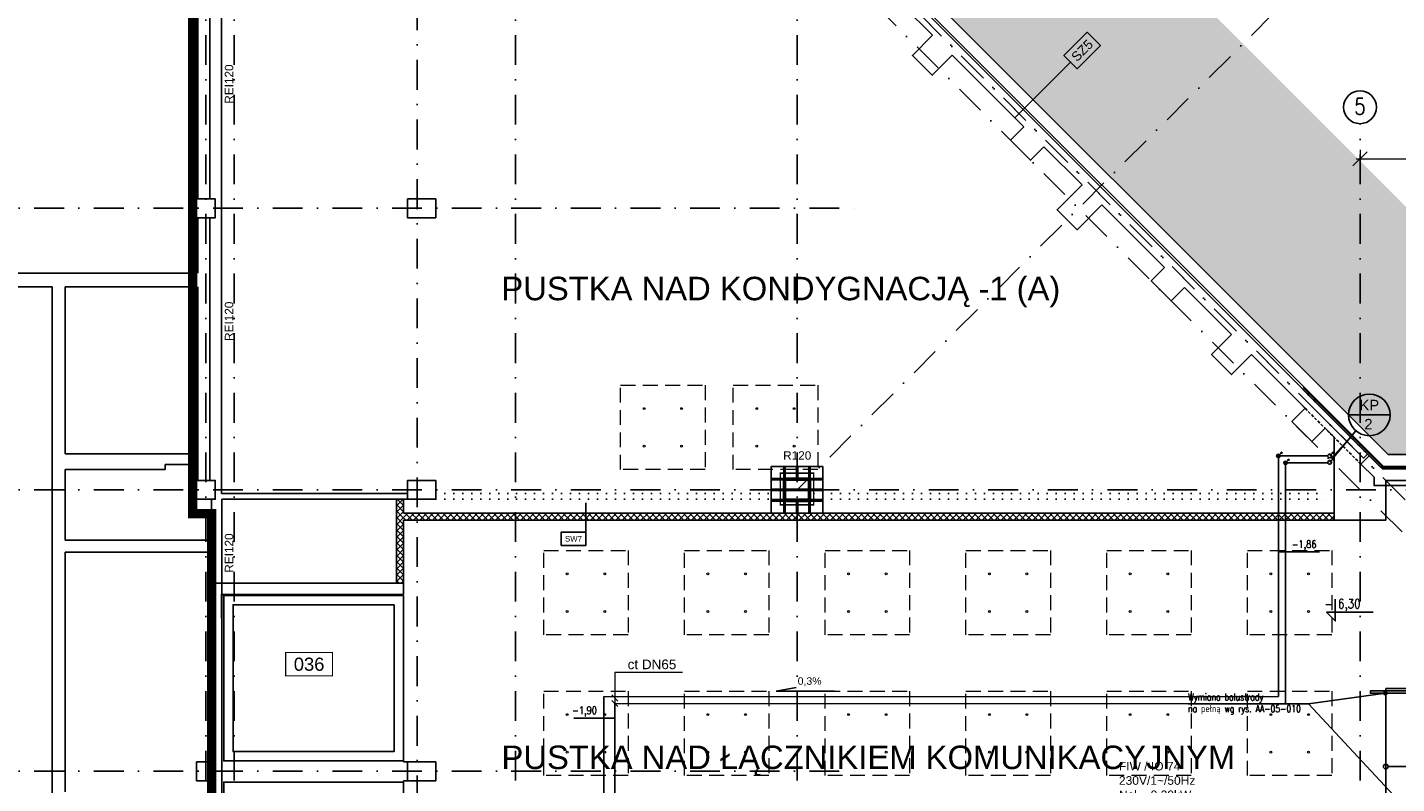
# Model space of a CAD drawing. Header units: centimetres. Extents: x -10729 to 23827, y -4437 to 19798.
# Tile 78 of 95: x 5819 to 8738, y 12884 to 14496. Entities that reach past the tile are written whole.
import ezdxf
from ezdxf.enums import TextEntityAlignment as Align

# ---------------------------------------------------------------- set-up
doc = ezdxf.new("R2010")
doc.units = ezdxf.units.CM
doc.header["$PDMODE"] = 35
doc.header["$PDSIZE"] = 0.1
for name, pattern in [('Kondygnacja  -0_5$0$DIVIDE', [31.75, 12.7, -6.35, 0, -6.35, 0, -6.35]), ('Kondygnacja  -0_5$0$DOT2', [3.175, 0, -3.175]), ('Kondygnacja  -0_5$0$HIDDEN', [9.525, 6.35, -3.175]), ('Kondygnacja  -0_5$0$HIDDEN2', [4.7625, 3.175, -1.5875]), ('Osie rzutów$0$DASHDOT2', [12.7, 6.35, -3.175, 0, -3.175]), ('SU Lampy kwadratowe  -1$0$HIDDENX2', [19.05, 12.7, -6.35])]:
    doc.linetypes.add(name, pattern=pattern)
doc.layers.get('0').update_dxf_attribs({"color": 8})
doc.layers.get('DEFPOINTS').update_dxf_attribs({"color": 8})
for name, color, linetype in [('bgde_dodatki powykonawcze', 7, 'Continuous'), ('KJP_KK_OPISY MOCY klimakonwektorów', 7, 'Continuous'), ('KJP_KURTYNY POWRÓT', 250, '05_kurtyna_pow'), ('KJP_KURTYNY ZASILANIE', 250, '05_kurtyna_zas'), ('Kondygnacja  -0_5$0$ARCH_CIENKIE_IST', 8, 'Continuous'), ('Kondygnacja  -0_5$0$ARCH_ETAPOWANIE', 8, 'Kondygnacja  -0_5$0$DIVIDE'), ('Kondygnacja  -0_5$0$ARCH_GK', 8, 'Continuous'), ('Kondygnacja  -0_5$0$ARCH_GRUNT', 8, 'Continuous'), ('Kondygnacja  -0_5$0$ARCH_INFO_KOTY_WYSOKOŚCIOWE_IST', 8, 'Continuous'), ('Kondygnacja  -0_5$0$ARCH_INFO_ODPORNOŚĆ OGNIOWA', 8, 'Continuous'), ('Kondygnacja  -0_5$0$ARCH_INFO_OPISY', 8, 'Continuous'), ('Kondygnacja  -0_5$0$ARCH_INFO_OPISY_PRZEGRODY', 8, 'Continuous'), ('Kondygnacja  -0_5$0$ARCH_INFO_OPISY_PRZEGRODY_IST', 8, 'Continuous'), ('Kondygnacja  -0_5$0$ARCH_INFO_SCHODY_IST', 8, 'Continuous'), ('Kondygnacja  -0_5$0$ARCH_KONSTRUKCJA_NIEWIDOCZNA', 8, 'Continuous'), ('Kondygnacja  -0_5$0$ARCH_MUROWANE', 8, 'Continuous'), ('Kondygnacja  -0_5$0$ARCH_MUROWANE_IST', 8, 'Continuous'), ('Kondygnacja  -0_5$0$ARCH_NIEWIDOK_IST', 8, 'Kondygnacja  -0_5$0$HIDDEN'), ('Kondygnacja  -0_5$0$ARCH_POMOCNICZE_IST', 8, 'Kondygnacja  -0_5$0$HIDDEN2'), ('Kondygnacja  -0_5$0$ARCH_SCHODY_IST', 8, 'Continuous'), ('Kondygnacja  -0_5$0$ARCH_SŁUPY', 8, 'Continuous'), ('Kondygnacja  -0_5$0$ARCH_WYBURZENIA', 8, 'Kondygnacja  -0_5$0$DOT2'), ('Kondygnacja  -0_5$0$ARCH_ŚLUSARKA_OKNA_IST', 8, 'Continuous'), ('Kondygnacja  -0_5$0$ARCH_ŻELBET_IST', 8, 'Continuous'), ('Osie rzutów$0$ARCH_INFO_OSIE_IST', 8, 'Osie rzutów$0$DASHDOT2'), ('Osie rzutów$0$ARCH_INFO_OSIE_OPISY_IST', 8, 'Continuous'), ('Pomieszczenia -05$0$ARCH_INFO_AREA_ETYKIETY_200', 8, 'Continuous'), ('Pomieszczenia -05$0$ARCH_INFO_OPISY', 8, 'Continuous')]:
    doc.layers.add(name, color=color, linetype=linetype)
for name, color, linetype, lineweight in [('bgde_opis ct 1', 7, 'Continuous', 20), ('bgde_rzędne wl ct', 7, 'Continuous', 25), ('Osie rzutów$0$ARCH_INFO_WYMIARY', 8, 'Continuous', 9), ('SU Lampy kwadratowe  -05$0$ARCH_SUFITY_PODWIESZANE', 8, 'Continuous', 9), ('SU Lampy kwadratowe  -1$0$ARCH_SUFITY_PODWIESZANE', 8, 'SU Lampy kwadratowe  -1$0$HIDDENX2', 9)]:
    doc.layers.add(name, color=color, linetype=linetype, lineweight=lineweight)
doc.styles.add('Arial', font='arial.ttf')
doc.styles.add('Kondygnacja  -0_5$0$Arial', font='arial.ttf')
doc.styles.add('Kondygnacja  -0_5$0$ROMANS-50-CM', font='romans.shx', dxfattribs={"width": 0.8, "height": 10})
doc.styles.add('Kondygnacja  -0_5$0$Standard', font='txt')
doc.styles.add('Osie rzutów$0$ROMANS-250-CM', font='romans.shx', dxfattribs={"width": 0.8, "height": 50})
doc.styles.add('Osie rzutów$0$wymiary_cuprum', font='Romans.shx', dxfattribs={"width": 0.6})
doc.styles.add('Pomieszczenia -05$0$Arial', font='arial.ttf')
doc.styles.add('st rom', font='Romans.shx', dxfattribs={"width": 0.8})
doc.linetypes.add('05_kurtyna_pow', pattern='A,50,-15,["KPp",Standard,S=10,R=0,X=-10,Y=-7.5],-35', length=100)
doc.linetypes.add('05_kurtyna_zas', pattern='A,50,-15,["KPz",Standard,S=10,R=0,X=-10,Y=-7.5],-35', length=100)
doc.dimstyles.new('Kondygnacja  -0_5$0$ISO-25', dxfattribs={"dimtxt": 2.5, "dimasz": 2.5, "dimexe": 1.25, "dimexo": 0.625, "dimtad": 1, "dimtxsty": 'Kondygnacja  -0_5$0$Standard', "dimcen": 2.5, "dimadec": 0, "dimazin": 0, "dimtfac": 1, "dimtmove": 0, "dimatfit": 3, "dimfxl": 1, "dimarcsym": 0})
doc.dimstyles.new('Osie rzutów$0$ARCH_ CT', dxfattribs={"dimtxt": 20, "dimasz": 20, "dimexe": 12, "dimexo": 20, "dimgap": 5, "dimtad": 1, "dimdec": 1, "dimrnd": 0.5, "dimzin": 9, "dimdsep": 46, "dimtxsty": 'Osie rzutów$0$wymiary_cuprum', "dimblk": 'Osie rzutów$0$_Oblique', "dimcen": 8, "dimdle": 12, "dimclrd": 256, "dimclre": 256, "dimclrt": 55, "dimadec": 1, "dimazin": 0, "dimtfac": 1, "dimtdec": 1, "dimtmove": 1, "dimatfit": 2, "dimldrblk": 'Osie rzutów$0$_Dot', "dimfxl": 50, "dimtolj": 1, "dimtzin": 0, "dimlwd": -1, "dimlwe": -1, "dimarcsym": 0})
pattern_1 = [(45, (-2400, 8510), (-0.67351921, 0.67351921), [])]

# ---------------------------------------------------------------- blocks, each defined once
blk = doc.blocks.new('Osie rzutów$0$_Oblique')
at = {"color": 0, "linetype": 'ByBlock', "lineweight": -2}
blk.add_line((-0.5, -0.5), (0.5, 0.5), dxfattribs=at)
blk = doc.blocks.new('*D63')
at = {"layer": 'DEFPOINTS', "color": 0}
for p in [(8660, 14249.3), (8970, 14249.3), (8970, 14215.4)]:
    blk.add_point(p, dxfattribs=at)
at = {"layer": 'Osie rzutów$0$ARCH_INFO_WYMIARY'}
for p, q in [((8652, 14215.4), (8978, 14215.4)), ((8660, 14234.3), (8660, 14207.4)), ((8970, 14234.3), (8970, 14207.4))]:
    blk.add_line(p, q, dxfattribs=at)
at = {"layer": 'Osie rzutów$0$ARCH_INFO_WYMIARY', "xscale": 30, "yscale": 30, "zscale": 30, "rotation": 180}
blk.add_blockref('Osie rzutów$0$_Oblique', (8660, 14215.4), dxfattribs=at)
at = {"layer": 'Osie rzutów$0$ARCH_INFO_WYMIARY', "xscale": 30, "yscale": 30, "zscale": 30}
blk.add_blockref('Osie rzutów$0$_Oblique', (8970, 14215.4), dxfattribs=at)
at = {"layer": 'Osie rzutów$0$ARCH_INFO_WYMIARY', "color": 55, "insert": (8815, 14250.9), "char_height": 35, "attachment_point": 5, "style": 'Osie rzutów$0$wymiary_cuprum'}
blk.add_mtext('\\A1;310', dxfattribs=at)
blk = doc.blocks.new('Osie rzutów$0$_Dot')
at = {"color": 0, "linetype": 'ByBlock', "lineweight": -2}
blk.add_line((-0.5, 0), (-1, 0), dxfattribs=at)
at = {"color": 0, "linetype": 'ByBlock', "const_width": 0.5}
blk.add_lwpolyline([(-0.25, 0, 1), (0.25, 0, 1)], format="xyb", close=True, dxfattribs=at)
blk = doc.blocks.new('SU Lampy kwadratowe  -05')
at = {"layer": 'SU Lampy kwadratowe  -05$0$ARCH_SUFITY_PODWIESZANE'}
for centre in [(7134, 13683), (7214, 13683), (7374, 13683), (7454, 13683), (7134, 13603), (7214, 13603), (7374, 13603), (7454, 13603), (6970, 13330.8), (7050, 13330.8), (7270, 13330.8), (7350, 13330.8), (7570, 13330.8), (7650, 13330.8), (7870, 13330.8), (7950, 13330.8), (8170, 13330.8), (8250, 13330.8), (8470, 13330.8), (8550, 13330.8), (6970, 13250.8), (7050, 13250.8), (7270, 13250.8), (7350, 13250.8), (7570, 13250.8), (7650, 13250.8), (7870, 13250.8), (7950, 13250.8), (8170, 13250.8), (8250, 13250.8), (8470, 13250.8), (8550, 13250.8), (6970, 13030.8), (7050, 13030.8), (7270, 13030.8), (7350, 13030.8), (7570, 13030.8), (7650, 13030.8), (7870, 13030.8), (7950, 13030.8), (8170, 13030.8), (8250, 13030.8), (8470, 13030.8), (8550, 13030.8), (6970, 12950.8), (7050, 12950.8), (7270, 12950.8), (7350, 12950.8), (7570, 12950.8), (7650, 12950.8), (7870, 12950.8), (7950, 12950.8), (8170, 12950.8), (8250, 12950.8), (8470, 12950.8), (8550, 12950.8)]:
    blk.add_circle(centre, 2, dxfattribs=at)
at = {"layer": 'SU Lampy kwadratowe  -1$0$ARCH_SUFITY_PODWIESZANE', "ltscale": 2.5}
for points in [[(7084, 13733), (7264, 13733), (7264, 13553), (7084, 13553)], [(7084, 13733), (7264, 13733), (7264, 13553), (7084, 13553)], [(7324, 13733), (7504, 13733), (7504, 13553), (7324, 13553)], [(6920, 13380.8), (7100, 13380.8), (7100, 13200.8), (6920, 13200.8)], [(7220, 13380.8), (7400, 13380.8), (7400, 13200.8), (7220, 13200.8)], [(7520, 13380.8), (7700, 13380.8), (7700, 13200.8), (7520, 13200.8)], [(7820, 13380.8), (8000, 13380.8), (8000, 13200.8), (7820, 13200.8)], [(8120, 13380.8), (8300, 13380.8), (8300, 13200.8), (8120, 13200.8)], [(8420, 13380.8), (8600, 13380.8), (8600, 13200.8), (8420, 13200.8)], [(6920, 13080.8), (7100, 13080.8), (7100, 12900.8), (6920, 12900.8)], [(7220, 13080.8), (7400, 13080.8), (7400, 12900.8), (7220, 12900.8)], [(7520, 13080.8), (7700, 13080.8), (7700, 12900.8), (7520, 12900.8)], [(7820, 13080.8), (8000, 13080.8), (8000, 12900.8), (7820, 12900.8)], [(8120, 13080.8), (8300, 13080.8), (8300, 12900.8), (8120, 12900.8)], [(8420, 13080.8), (8600, 13080.8), (8600, 12900.8), (8420, 12900.8)]]:
    blk.add_lwpolyline(points, close=True, dxfattribs=at)
blk = doc.blocks.new('Kondygnacja  -0_5$0$_Dot')
at = {"color": 0, "linetype": 'ByBlock', "lineweight": -2}
blk.add_line((-0.5, 0), (-1, 0), dxfattribs=at)
at = {"color": 0, "linetype": 'ByBlock', "const_width": 0.5}
blk.add_lwpolyline([(-0.25, 0, 1), (0.25, 0, 1)], format="xyb", close=True, dxfattribs=at)
blk = doc.blocks.new('Pomieszczenia -05$0$etykieta_numer')
at = {"color": 0, "linetype": 'ByBlock', "const_width": 2.44}
blk.add_lwpolyline([(-50, -50), (-50, 0), (50, 0), (50, -50)], close=True, dxfattribs=at)
at = {"color": 0, "linetype": 'ByBlock', "style": 'Pomieszczenia -05$0$Arial'}
blk.add_attdef('AECAREA:NUMBER', text='', height=28, dxfattribs=at).set_placement((0, -25), align=Align.MIDDLE)
blk = doc.blocks.new('Osie rzutów')
at = {"layer": 'Osie rzutów$0$ARCH_INFO_OSIE_IST', "ltscale": 10}
for p, q in [((5476.11, 16768.89), (9015.72, 13229.28)), ((7180.87, 15064.13), (9015.72, 13229.28)), ((6260.29, 12255), (6260.06, 15006.6)), ((6860, 12255), (6860, 15006.6)), ((7460, 12255), (7460, 15006.6)), ((6200, 12255), (6200, 14934.6)), ((6650, 14934.6), (6650, 12131.61)), ((7266.73, 14903.31), (9100.55, 13069.49)), ((8743.12, 14793.12), (7460, 13510)), ((8660, 12255), (8660, 14290.38)), ((4436.04, 14110), (7599.14, 14110)), ((4436.04, 13510), (13655, 13510)), ((4436.04, 12910), (7599.14, 12910))]:
    blk.add_line(p, q, dxfattribs=at)
at = {"layer": 'Osie rzutów$0$ARCH_INFO_OSIE_OPISY_IST'}
blk.add_circle((8660, 14325.38), 35, dxfattribs=at)
at = {"layer": 'Osie rzutów$0$ARCH_INFO_OSIE_OPISY_IST', "style": 'Osie rzutów$0$ROMANS-250-CM', "width": 0.8}
blk.add_text('5', height=35, dxfattribs=at).set_placement((8660, 14327.09), align=Align.MIDDLE_CENTER)
at = {"layer": 'Osie rzutów$0$ARCH_INFO_WYMIARY'}
dim = blk.add_linear_dim(base=(8970, 14215.38), p1=(8660, 14249.32), p2=(8970, 14249.32), dimstyle='Osie rzutów$0$ARCH_ CT', override={"dimtxt": 35, "dimasz": 30, "dimexe": 8, "dimexo": 15, "dimgap": 18, "dimdle": 8}, dxfattribs=at)
dim.commit()
dim.dimension.update_dxf_attribs({"geometry": '*D63', "text_midpoint": (8815, 14250.88)})

msp = doc.modelspace()

# ---------------------------------------------------------------- hatches: boundary and pattern name
at = {"layer": 'Kondygnacja  -0_5$0$ARCH_GK', "linetype": 'Continuous', "lineweight": -3}
h = msp.add_hatch(dxfattribs=at)
h.set_pattern_fill('ANSI37', color=256, scale=3, style=0)
h.paths.add_polyline_path([(6621, 13460), (6617.25, 13452.5), (6621, 13445), (8605, 13445), (8605, 13460)], flags=0)
at = {"layer": 'Kondygnacja  -0_5$0$ARCH_GRUNT', "linetype": 'Continuous', "lineweight": 5}
h = msp.add_hatch(dxfattribs=at)
h.set_pattern_fill('EARTH', color=256, scale=15, angle=45, style=0)
h.paths.add_polyline_path([(1133.967, 11046.454), (2362.513, 12275), (4925, 12275), (4925, 14755), (7550.104, 14755), (8720.104, 13585), (9935, 13585), (9935, 12742), (10195, 12742), (10195, 12464.645), (10065.178, 12334.822), (10020.355, 12290), (11107.426, 12290), (13507.426, 9890), (14135, 9890), (14135, 8825), (14045, 8825), (14045, 8794.645), (13865.355, 8615), (13550, 8615), (13550, 8506), (14915, 8507.069), (14915, 8955.706), (14915, 9408.893), (14535, 9611.265), (14535, 10290), (13673.112, 10290), (11273.112, 12690), (10595, 12690), (10595, 13102), (10335, 13102), (10335, 13985), (8885.79, 13985), (7715.79, 15155), (4525, 15155), (4525, 12675), (2196.827, 12675), (851.124, 11329.297)])
at = {"layer": 'Kondygnacja  -0_5$0$ARCH_MUROWANE', "linetype": 'Continuous', "lineweight": -3}
h = msp.add_hatch(dxfattribs=at)
h.set_pattern_fill('ANSI37', color=256, scale=3, angle=-360, style=0)
h.paths.add_polyline_path([(6621, 13490), (6606, 13490), (6606, 13452.5), (6617.25, 13452.5), (6621, 13460)], flags=0)
h.paths.add_polyline_path([(6621, 13445), (6617.25, 13452.5), (6606, 13452.5), (6606, 13311), (6621, 13311)], flags=0)
at = {"layer": 'Kondygnacja  -0_5$0$ARCH_SŁUPY', "lineweight": 30}
h = msp.add_hatch(dxfattribs=at)
h.set_pattern_fill('ANSI31', color=256, scale=0.3, style=0)
h.set_pattern_definition(pattern_1)
h.paths.add_polyline_path([(7432, 13485), (7435, 13485), (7435, 13535), (7432, 13535)])
h = msp.add_hatch(dxfattribs=at)
h.set_pattern_fill('ANSI31', color=256, scale=0.3, style=0)
h.set_pattern_definition(pattern_1)
h.paths.add_polyline_path([(7485, 13531), (7485, 13534), (7435, 13534), (7435, 13531)])
h = msp.add_hatch(dxfattribs=at)
h.set_pattern_fill('ANSI31', color=256, scale=0.3, style=0)
h.set_pattern_definition(pattern_1)
h.paths.add_polyline_path([(7485, 13485), (7488, 13485), (7488, 13535), (7485, 13535)])
h = msp.add_hatch(dxfattribs=at)
h.set_pattern_fill('ANSI31', color=256, scale=0.3, style=0)
h.set_pattern_definition(pattern_1)
h.paths.add_polyline_path([(7485, 13508.5), (7485, 13511.5), (7435, 13511.5), (7435, 13508.5)])
h = msp.add_hatch(dxfattribs=at)
h.set_pattern_fill('ANSI31', color=256, scale=0.3, style=0)
h.set_pattern_definition(pattern_1)
h.paths.add_polyline_path([(7485, 13486), (7485, 13489), (7435, 13489), (7435, 13486)])

# ---------------------------------------------------------------- linework, layer by layer
at = {"layer": 'bgde_dodatki powykonawcze'}
for p, q in [((8494.288, 13590.438), (8485.906, 13582.219)), ((8494.288, 13590.438), (8490.256, 13589.11)), ((8494.288, 13590.438), (8492.881, 13586.433)), ((8509.288, 13575.438), (8500.906, 13567.219)), ((8509.288, 13575.438), (8505.256, 13574.11)), ((8509.288, 13575.438), (8507.881, 13571.433)), ((8603.704, 13590.438), (8595.322, 13582.219)), ((8603.704, 13576.787), (8595.322, 13568.568)), ((8603.704, 13590.438), (8599.672, 13589.11)), ((8603.704, 13576.787), (8599.672, 13575.459)), ((8603.704, 13590.438), (8602.297, 13586.433)), ((8603.704, 13576.787), (8602.297, 13572.782))]:
    msp.add_line(p, q, dxfattribs=at)
for centre in [(8485.906, 13582.219), (8500.906, 13567.219)]:
    msp.add_circle(centre, 3.6, dxfattribs=at)
at = {"layer": 'bgde_opis ct 1'}
for p, q in [((7215.605, 13120.703), (7071.651, 13120.702)), ((7071.651, 13120.702), (7071.651, 13044.486)), ((7065.207, 13072.747), (7078.095, 13059.859)), ((7065.207, 13060.747), (7078.095, 13047.859))]:
    msp.add_line(p, q, dxfattribs=at)
at = {"layer": 'bgde_rzędne wl ct'}
for p, q in [((8485.906, 13377.762), (8573.356, 13377.762)), ((7415.84, 13080.637), (7457.826, 13088.542)), ((7415.84, 13080.637), (7539.83, 13080.637)), ((6984.416, 13023.602), (7071.866, 13023.602))]:
    msp.add_line(p, q, dxfattribs=at)
at = {"layer": 'KJP_KURTYNY POWRÓT'}
for p, q in [((8500.906, 13054.303), (8500.906, 13567.219)), ((8591.37, 13567.219), (8500.906, 13567.219)), ((7048.179, 12192.495), (7048.179, 13069.303))]:
    msp.add_line(p, q, dxfattribs=at)
at = {"layer": 'KJP_KURTYNY POWRÓT', "lineweight": 18}
msp.add_line((7048.179, 13069.303), (8485.906, 13069.303), dxfattribs=at)
at = {"layer": 'KJP_KURTYNY POWRÓT'}
msp.add_circle((8595.322, 13568.568), 3.952, dxfattribs=at)
msp.add_circle((8595.322, 13568.568), 3.952, dxfattribs=at)
at = {"layer": 'KJP_KURTYNY ZASILANIE', "color": 2, "linetype": 'Continuous'}
for p, q in [((8724.135, 13669.687), (8635.463, 13669.687)), ((8724.135, 13669.687), (8635.463, 13669.687)), ((8599.33, 13577.543), (8651.686, 13635.404)), ((8599.792, 13574.433), (8651.325, 13635.703))]:
    msp.add_line(p, q, dxfattribs=at)
at = {"layer": 'KJP_KURTYNY ZASILANIE'}
for p, q in [((8485.906, 13069.303), (8485.906, 13582.219)), ((8591.37, 13582.219), (8485.906, 13582.219)), ((7071.866, 12192.495), (7071.866, 13054.303))]:
    msp.add_line(p, q, dxfattribs=at)
at = {"layer": 'KJP_KURTYNY ZASILANIE', "lineweight": 18}
msp.add_line((7071.866, 13054.303), (8500.906, 13054.303), dxfattribs=at)
at = {"layer": 'KJP_KURTYNY ZASILANIE', "color": 2, "linetype": 'Continuous'}
msp.add_circle((8679.799, 13669.687, -1290), 44.336, dxfattribs=at)
msp.add_circle((8679.799, 13669.687, -1290), 44.336, dxfattribs=at)
at = {"layer": 'KJP_KURTYNY ZASILANIE'}
msp.add_circle((8595.322, 13582.219), 3.952, dxfattribs=at)
msp.add_circle((8595.322, 13582.219), 3.952, dxfattribs=at)
at = {"layer": 'Kondygnacja  -0_5$0$ARCH_CIENKIE_IST', "ltscale": 4}
for p, q in [((9906.5, 13556.5), (8708.299, 13556.5)), ((9908.5, 13558.5), (8709.127, 13558.5))]:
    msp.add_line(p, q, dxfattribs=at)
at = {"layer": 'Kondygnacja  -0_5$0$ARCH_ETAPOWANIE', "ltscale": 10, "const_width": 20, "elevation": 300}
msp.add_lwpolyline([(4946, 3931), (4946, 5443), (5613, 5443), (5613, 5586), (5809, 5586), (5815, 12220), (6212, 12220), (6212, 13458.874), (6172, 13458.874), (6171.997, 14762.582), (4925, 14762.019), (4925, 14762.019), (8839.196, 14763.787)], dxfattribs=at)
at = {"layer": 'Kondygnacja  -0_5$0$ARCH_GK', "linetype": 'Continuous', "lineweight": -3}
for p, q in [((8605, 13460), (6621, 13460)), ((8605, 13445), (8605, 13460)), ((6621, 13445), (8605, 13445))]:
    msp.add_line(p, q, dxfattribs=at)
at = {"layer": 'Kondygnacja  -0_5$0$ARCH_INFO_KOTY_WYSOKOŚCIOWE_IST'}
msp.add_lwpolyline([(8688.27, 13249.141), (8588.552, 13249.141), (8607.302, 13230.391), (8607.302, 13277.234)], dxfattribs=at)
at = {"layer": 'Kondygnacja  -0_5$0$ARCH_INFO_OPISY_PRZEGRODY'}
msp.add_lwpolyline([(7009.528, 13419.89), (7009.528, 13482.178)], dxfattribs=at)
msp.add_lwpolyline([(6957.528, 13391.09), (7009.528, 13391.09), (7009.528, 13419.89), (6957.528, 13419.89), (6957.528, 13391.09)], close=True, dxfattribs=at)
at = {"layer": 'Kondygnacja  -0_5$0$ARCH_INFO_OPISY_PRZEGRODY_IST'}
msp.add_lwpolyline([(8043.075, 14421.543), (8057.217, 14407.4), (8106.714, 14456.898), (8078.43, 14485.182), (8028.933, 14435.685), (8043.075, 14421.543), (7924.074, 14302.541)], dxfattribs=at)
at = {"layer": 'Kondygnacja  -0_5$0$ARCH_INFO_SCHODY_IST'}
msp.add_lwpolyline([(8720, 12920), (9045, 12920), (9011.068, 12955.214)], dxfattribs=at)
msp.add_circle((8715, 12920), 5, dxfattribs=at)
at = {"layer": 'Kondygnacja  -0_5$0$ARCH_KONSTRUKCJA_NIEWIDOCZNA'}
msp.add_lwpolyline([(7515, 13560), (7515, 13460), (7405, 13460), (7405, 13560)], close=True, dxfattribs=at)
for points in [[(7432, 13560), (7432, 13535)], [(7435, 13560), (7435, 13535)], [(7458.5, 13560), (7458.5, 13534)], [(7461.5, 13560), (7461.5, 13534)], [(7485, 13560), (7485, 13535)], [(7488, 13560), (7488, 13535)], [(7405, 13534), (7432, 13534)], [(7405, 13531), (7432, 13531)], [(7488, 13534), (7515, 13534)], [(7488, 13531), (7515, 13531)], [(7405, 13511.5), (7432, 13511.5)], [(7405, 13508.5), (7432, 13508.5)], [(7405, 13489), (7432, 13489)], [(7405, 13486), (7432, 13486)], [(7432, 13485), (7432, 13460)], [(7435, 13485), (7435, 13460)], [(7458.5, 13486), (7458.5, 13460)], [(7461.494, 13486), (7461.494, 13460)], [(7485, 13485), (7485, 13460)], [(7488, 13511.5), (7515, 13511.5)], [(7488, 13508.5), (7515, 13508.5)], [(7488, 13489), (7515, 13489)], [(7488, 13486), (7515, 13486)], [(7488, 13485), (7488, 13460)]]:
    msp.add_lwpolyline(points, dxfattribs=at)
at = {"layer": 'Kondygnacja  -0_5$0$ARCH_MUROWANE', "linetype": 'Continuous', "lineweight": -3}
for p, q in [((6606, 13311), (6606, 13490)), ((6621, 13490), (6606, 13490)), ((6621, 13460), (6621, 13490)), ((6621, 13311), (6621, 13445)), ((6606, 13311), (6621, 13311))]:
    msp.add_line(p, q, dxfattribs=at)
at = {"layer": 'Kondygnacja  -0_5$0$ARCH_MUROWANE_IST', "ltscale": 4}
for p, q in [((6171, 13971.5), (6171, 14730)), ((6183, 14130), (6183, 14690)), ((6208, 14690), (6208, 14130)), ((6233, 14690), (6233, 13502)), ((6183, 13971.5), (6183, 14090)), ((6208, 14090), (6208, 13530)), ((4980, 13971.5), (6171, 13971.5)), ((5620, 13942.5), (5872, 13942.5)), ((5872, 12346), (5872, 13942.5)), ((5900, 13942.5), (6171, 13942.5)), ((5900, 13587), (5900, 13942.5)), ((6171, 13587), (6171, 13942.5)), ((6183, 13530), (6183, 13942.5)), ((5900, 13587), (6169, 13587)), ((9935, 13585), (8720.104, 13585)), ((5900, 13553), (6112.796, 13553)), ((5900, 13402.998), (5900, 13553)), ((6112.796, 13553), (6112.796, 13563.874)), ((6112.796, 13563.874), (6172, 13563.874)), ((6172, 13563.874), (6172, 13458.874)), ((9910, 13560), (8709.749, 13560)), ((6212, 13490), (6212, 12221)), ((6233, 13502), (6630, 13502)), ((6233.582, 13490), (6630, 13490)), ((6172, 13458.874), (6212, 13458.874)), ((5900, 13402.998), (6212, 13402.874)), ((5900, 13377), (6208, 13377)), ((5900, 12866), (5900, 13377))]:
    msp.add_line(p, q, dxfattribs=at)
for points in [[(8709.749, 13560), (7512, 14757.749), (7512, 14766.289), (7550.711, 14805)], [(8720.104, 13585), (7543.085, 14762.019), (7586.066, 14805)], [(8690, 13536.615), (8690, 13519), (9240, 13519), (9240, 13558), (8703.971, 13558), (8679.485, 13582.485), (8661.808, 13564.808), (8690, 13536.615)], [(6233.582, 12230), (6233.582, 13490), (6233.582, 13490)], [(6208, 13236.655), (6208, 13311), (6621, 13311), (6621, 13287), (6233, 13287), (6233, 13236.655)], [(6621, 12932), (6621, 12930)], [(6630, 12930), (6621, 12930)], [(6621, 12887), (6621, 12890)], [(6630, 12890), (6621, 12890)]]:
    msp.add_lwpolyline(points, dxfattribs=at)
at = {"layer": 'Kondygnacja  -0_5$0$ARCH_NIEWIDOK_IST'}
for p, q in [((8679.485, 13582.485), (8538.451, 13723.519)), ((8661.808, 13564.808), (8538.451, 13688.164))]:
    msp.add_line(p, q, dxfattribs=at)
at = {"layer": 'Kondygnacja  -0_5$0$ARCH_POMOCNICZE_IST', "const_width": 2}
msp.add_lwpolyline([(8538.451, 13727.762), (8708.713, 13557.5), (9907.5, 13557.5), (9907.5, 13469.09)], dxfattribs=at)
at = {"layer": 'Kondygnacja  -0_5$0$ARCH_SCHODY_IST'}
for p, q in [((8715, 13086.5), (9495, 13086.5)), ((8715, 12751), (8715, 13086.5))]:
    msp.add_line(p, q, dxfattribs=at)
msp.add_lwpolyline([(8805.55, 13081.5), (8682, 13081.5), (8682, 13076.5), (8807.397, 13076.5)], dxfattribs=at)
at = {"layer": 'Kondygnacja  -0_5$0$ARCH_SŁUPY', "lineweight": 30}
for p, q in [((7435, 13511.5), (7485, 13511.5)), ((7485, 13508.5), (7435, 13508.5))]:
    msp.add_line(p, q, dxfattribs=at)
at = {"layer": 'Kondygnacja  -0_5$0$ARCH_SŁUPY', "const_width": 3}
msp.add_lwpolyline([(7424.5, 13545.5), (7495.5, 13545.5), (7495.5, 13478), (7424.5, 13478)], close=True, dxfattribs=at)
at = {"layer": 'Kondygnacja  -0_5$0$ARCH_SŁUPY', "lineweight": 30}
for points in [[(7432, 13535), (7435, 13535), (7435, 13485), (7432, 13485)], [(7485, 13535), (7488, 13535), (7488, 13485), (7485, 13485)]]:
    msp.add_lwpolyline(points, close=True, dxfattribs=at)
for points in [[(7485, 13534), (7435, 13534)], [(7435, 13531), (7485, 13531)], [(7485, 13489), (7435, 13489)], [(7435, 13486), (7485, 13486)]]:
    msp.add_lwpolyline(points, dxfattribs=at)
at = {"layer": 'Kondygnacja  -0_5$0$ARCH_WYBURZENIA', "ltscale": 6}
for p, q in [((6690, 13502), (7424.5, 13502)), ((6690, 13490), (7424.5, 13490)), ((7495.5, 13502), (8605, 13502)), ((7495.5, 13490), (8605, 13490))]:
    msp.add_line(p, q, dxfattribs=at)
at = {"layer": 'Kondygnacja  -0_5$0$ARCH_ŚLUSARKA_OKNA_IST'}
msp.add_lwpolyline([(8538.451, 13706.549), (8667.464, 13577.536), (8675.95, 13586.021), (8538.451, 13723.519)], dxfattribs=at)
at = {"layer": 'Kondygnacja  -0_5$0$ARCH_ŻELBET_IST'}
for p, q in [((7507.678, 14755), (8707.678, 13555)), ((9240, 13555), (8707.678, 13555)), ((9240, 13530), (8715, 13530))]:
    msp.add_line(p, q, dxfattribs=at)
for points in [[(7748.543, 14478.78), (7686.317, 14541.005)], [(7748.543, 14478.78), (7686.317, 14541.005)], [(7790.969, 14436.353), (7748.189, 14393.573), (7705.763, 14436), (7748.543, 14478.78)], [(7790.969, 14436.353), (7748.189, 14393.573), (7705.763, 14436), (7748.543, 14478.78)], [(7943.704, 14283.618), (7790.969, 14436.353)], [(7943.704, 14283.618), (7790.969, 14436.353)], [(7986.131, 14241.192), (7957.493, 14212.554), (7915.066, 14254.98), (7943.704, 14283.618)], [(7986.131, 14241.192), (7957.493, 14212.554), (7915.066, 14254.98), (7943.704, 14283.618)], [(8067.448, 14159.874), (7986.131, 14241.192)], [(8067.448, 14159.874), (7986.131, 14241.192)], [(8109.874, 14117.448), (8056.841, 14064.415), (8014.415, 14106.841), (8067.448, 14159.874)], [(8109.874, 14117.448), (8056.841, 14064.415), (8014.415, 14106.841), (8067.448, 14159.874)], [(8243.518, 13983.805), (8109.874, 14117.448)], [(8243.518, 13983.805), (8109.874, 14117.448)], [(8285.944, 13941.378), (8257.306, 13912.741), (8214.88, 13955.167), (8243.518, 13983.805)], [(8285.944, 13941.378), (8257.306, 13912.741), (8214.88, 13955.167), (8243.518, 13983.805)], [(8386.353, 13840.969), (8285.944, 13941.378)], [(8386.353, 13840.969), (8285.944, 13941.378)], [(8428.78, 13798.543), (8386, 13755.763), (8343.573, 13798.189), (8386.353, 13840.969)], [(8428.78, 13798.543), (8386, 13755.763), (8343.573, 13798.189), (8386.353, 13840.969)], [(8543.331, 13683.992), (8428.78, 13798.543)], [(8543.331, 13683.992), (8428.78, 13798.543)], [(8585.757, 13641.565), (8557.119, 13612.927), (8514.693, 13655.354), (8543.331, 13683.992)], [(8585.757, 13641.565), (8557.119, 13612.927), (8514.693, 13655.354), (8543.331, 13683.992)], [(8715, 13530), (8715, 13445), (8605, 13445), (8605, 13622.322), (8585.757, 13641.565)], [(8715, 13530), (8715, 13445), (8605, 13445), (8605, 13622.322), (8585.757, 13641.565)], [(6238, 13236.655), (6238, 13285), (6621, 13285)], [(6238, 13236.655), (6238, 12932), (6621, 12932), (6621, 13285)], [(6601, 13265), (6258, 13265), (6258, 13236.655)], [(6601, 13265), (6601, 12952), (6258, 12952), (6258, 13236.655)], [(6238, 12579.93), (6238, 12887), (6621, 12887), (6621, 12534)]]:
    msp.add_lwpolyline(points, dxfattribs=at)
at = {"layer": 'Kondygnacja  -0_5$0$ARCH_ŻELBET_IST', "ltscale": 4}
for points in [[(6180, 14090), (6220, 14090), (6220, 14130), (6180, 14130)], [(6630, 14090), (6690, 14090), (6690, 14130), (6630, 14130)], [(6180, 13490), (6220, 13490), (6220, 13530), (6180, 13530)], [(6630, 13490), (6690, 13490), (6690, 13530), (6630, 13530)], [(6180, 12890), (6220, 12890), (6220, 12930), (6180, 12930)], [(6630, 12890), (6690, 12890), (6690, 12930), (6630, 12930)]]:
    msp.add_lwpolyline(points, close=True, dxfattribs=at)
at = {"layer": 'SU Lampy kwadratowe  -1$0$ARCH_SUFITY_PODWIESZANE', "ltscale": 2.5}
for points in [[(7083.976, 13733.026), (7263.976, 13733.026), (7263.976, 13553.026), (7083.976, 13553.026)], [(7083.976, 13733.026), (7263.976, 13733.026), (7263.976, 13553.026), (7083.976, 13553.026)], [(7083.976, 13733.026), (7263.976, 13733.026), (7263.976, 13553.026), (7083.976, 13553.026)], [(7323.976, 13733.026), (7503.976, 13733.026), (7503.976, 13553.026), (7323.976, 13553.026)]]:
    msp.add_lwpolyline(points, close=True, dxfattribs=at)

# ---------------------------------------------------------------- block references
at = {"layer": 'Osie rzutów$0$ARCH_INFO_OSIE_OPISY_IST'}
msp.add_blockref('Osie rzutów', (0, 0), dxfattribs=at)
at = {"layer": 'Pomieszczenia -05$0$ARCH_INFO_AREA_ETYKIETY_200', "linetype": 'Continuous', "lineweight": -3}
msp.add_blockref('Pomieszczenia -05$0$etykieta_numer', (6419.915, 13163.318), dxfattribs=at).add_auto_attribs({'AECAREA:NUMBER': '036'})
at = {"layer": 'SU Lampy kwadratowe  -05$0$ARCH_SUFITY_PODWIESZANE'}
msp.add_blockref('SU Lampy kwadratowe  -05', (0, 0), dxfattribs=at)

# ---------------------------------------------------------------- texts
at = {"layer": 'bgde_opis ct 1', "color": 2, "style": 'Arial'}
msp.add_text('ct DN65', height=20.583, dxfattribs=at).set_placement((7098.86, 13127.686, 1634.188))
at = {"layer": 'bgde_rzędne wl ct', "char_height": 16, "attachment_point": 1}
for s, insert, width, style in [('-1,86', (8514.536, 13402.148, 300), 55.86916, 'st rom'), ('0,3%', (7461.352, 13110.448, 3032.55), 531.5734, 'Arial'), ('-1,90', (6980.67, 13047.988, 300), 55.86916, 'st rom')]:
    msp.add_mtext(s, dxfattribs=dict(at, insert=insert, width=width, style=style))
at = {"layer": 'KJP_KK_OPISY MOCY klimakonwektorów', "insert": (8146.082, 12930.187, 2308.732), "char_height": 18.326, "width": 421.7149, "attachment_point": 1, "style": 'Arial'}
msp.add_mtext('FIW / IO 74\\P230V/1~/50Hz\\PNel = 0,20kW', dxfattribs=at)
at = {"layer": 'KJP_KURTYNY ZASILANIE', "color": 2, "linetype": 'Continuous', "style": 'Arial'}
for s, height, p in [('KP', 22.5032, (8658.856, 13679.287, -1290)), ('KP', 22.5032, (8658.856, 13679.287, -1290)), ('2', 22.503, (8669.16, 13638.598, -1290)), ('2', 22.503, (8669.16, 13638.598, -1290))]:
    msp.add_text(s, height=height, dxfattribs=at).set_placement(p)
at = {"layer": 'Kondygnacja  -0_5$0$ARCH_INFO_KOTY_WYSOKOŚCIOWE_IST', "insert": (8584.381, 13264.104), "char_height": 20, "width": 97.61893, "attachment_point": 4, "line_spacing_factor": 0.9, "style": 'Kondygnacja  -0_5$0$ROMANS-50-CM'}
msp.add_mtext('- 6,30', dxfattribs=at)
at = {"layer": 'Kondygnacja  -0_5$0$ARCH_INFO_ODPORNOŚĆ OGNIOWA', "char_height": 18, "width": 53.33252, "attachment_point": 5, "rotation": 90, "style": 'Kondygnacja  -0_5$0$Arial'}
for insert in [(6234.392, 14374.781), (6234.392, 13869.212), (6234.392, 13375.199)]:
    msp.add_mtext('\\PREI120', dxfattribs=dict(at, insert=insert))
at = {"layer": 'Kondygnacja  -0_5$0$ARCH_INFO_ODPORNOŚĆ OGNIOWA', "insert": (7460.37, 13598.028), "char_height": 18, "width": 53.33252, "attachment_point": 5, "style": 'Kondygnacja  -0_5$0$Arial'}
msp.add_mtext('\\PR120', dxfattribs=at)
at = {"layer": 'Kondygnacja  -0_5$0$ARCH_INFO_OPISY', "insert": (8293.349, 13076.158), "char_height": 15, "width": 277.57342, "attachment_point": 1, "style": 'Kondygnacja  -0_5$0$ROMANS-50-CM'}
msp.add_mtext('Wymiana balustrady\\Pna pełną wg rys. AA-05-010', dxfattribs=at)
at = {"layer": 'Kondygnacja  -0_5$0$ARCH_INFO_OPISY_PRZEGRODY', "insert": (6983.528, 13405.49), "char_height": 12, "width": 52, "attachment_point": 5, "style": 'Kondygnacja  -0_5$0$Arial'}
msp.add_mtext('SW7', dxfattribs=at)
at = {"layer": 'Kondygnacja  -0_5$0$ARCH_INFO_OPISY_PRZEGRODY_IST', "insert": (8067.824, 14446.291), "char_height": 20, "width": 70, "attachment_point": 5, "rotation": 45, "style": 'Kondygnacja  -0_5$0$Arial'}
msp.add_mtext('SZ5', dxfattribs=at)
at = {"layer": 'Pomieszczenia -05$0$ARCH_INFO_OPISY', "char_height": 50, "width": 1987.33574, "attachment_point": 5, "style": 'Pomieszczenia -05$0$Arial'}
for s, insert in [('PUSTKA NAD KONDYGNACJĄ -1 (A)', (7425.494, 13931.505)), ('PUSTKA NAD ŁĄCZNIKIEM KOMUNIKACYJNYM', (7611.941, 12932.467))]:
    msp.add_mtext(s, dxfattribs=dict(at, insert=insert))

# ---------------------------------------------------------------- leaders
at = {"layer": 'Kondygnacja  -0_5$0$ARCH_INFO_OPISY'}
for points in [[(8714.101, 13076.5), (8550.044, 13053.835), (8293.349, 13053.835)], [(8827.229, 12756.407), (8550.044, 13053.835), (8293.349, 13053.835)]]:
    msp.add_leader(points, dimstyle='Kondygnacja  -0_5$0$ISO-25', override={"dimscale": 5, "dimasz": 2, "dimtad": 0, "dimldrblk": 'Kondygnacja  -0_5$0$_Dot'}, dxfattribs=at)

doc.saveas('drawing.dxf')
